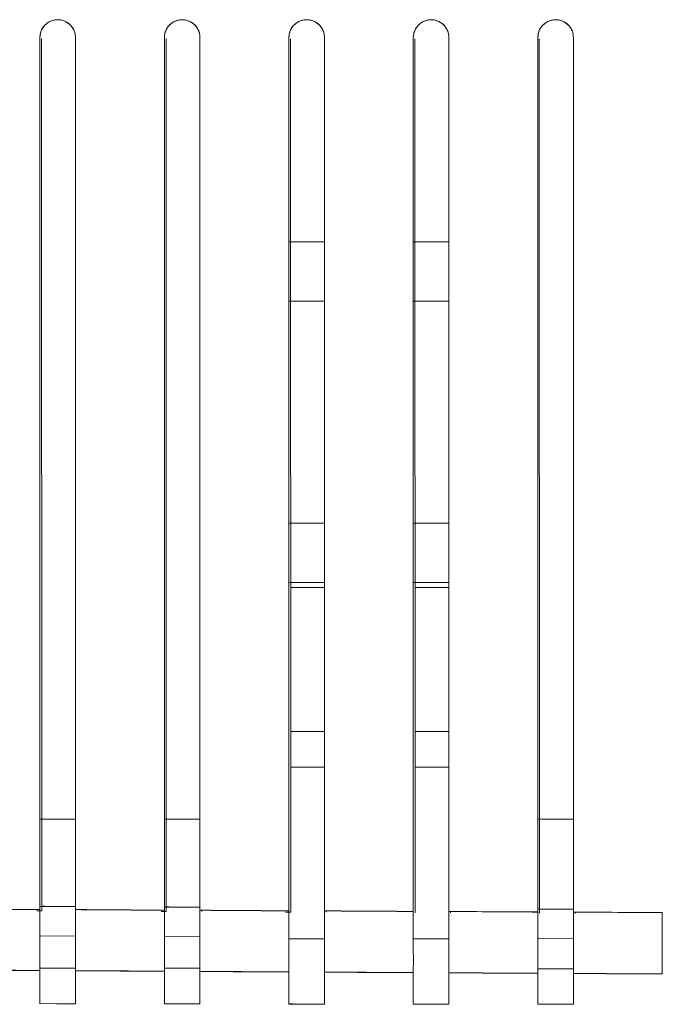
# Model space of a CAD drawing. Header units: millimetres. Extents: x 19 to 844, y 7 to 552.
# Tile 54 of 175: x 133 to 142, y 222 to 235. Entities that reach past the tile are written whole.
import ezdxf

# ---------------------------------------------------------------- set-up
doc = ezdxf.new("R2010")
doc.units = ezdxf.units.MM
doc.linetypes.add('PHANTOM', pattern=[12.7, 6.35, -1.27, 1.27, -1.27, 1.27, -1.27])

msp = doc.modelspace()

# ---------------------------------------------------------------- linework, layer by layer
at = {"color": 7, "linetype": 'Continuous', "lineweight": 15}
for p, q in [((133.368, 235.092), (133.368, 223.312)), ((133.368, 235.092), (133.368, 223.312)), ((133.368, 223.313), (133.368, 235.092)), ((133.39, 235.076), (133.395, 223.296)), ((133.848, 223.313), (133.848, 235.092)), ((133.848, 223.313), (133.848, 235.092)), ((133.848, 235.092), (133.848, 223.312)), ((135.048, 235.092), (135.048, 223.303)), ((135.048, 235.092), (135.048, 223.303)), ((135.048, 223.304), (135.048, 235.092)), ((135.07, 235.076), (135.074, 223.287)), ((135.528, 223.304), (135.528, 235.092)), ((135.528, 223.304), (135.528, 235.092)), ((135.528, 235.092), (135.528, 223.303)), ((136.728, 235.092), (136.728, 223.295)), ((136.728, 235.092), (136.728, 223.295)), ((136.728, 223.296), (136.728, 235.092)), ((136.749, 235.075), (136.753, 223.278)), ((137.208, 223.295), (137.208, 235.092)), ((137.208, 223.295), (137.208, 235.092)), ((137.208, 235.092), (137.208, 223.295)), ((138.408, 235.092), (138.408, 223.287)), ((138.408, 235.092), (138.408, 223.287)), ((138.408, 223.288), (138.408, 235.092)), ((138.428, 235.074), (138.432, 223.269)), ((138.888, 223.287), (138.888, 235.092)), ((138.888, 223.287), (138.888, 235.092)), ((138.888, 235.092), (138.888, 223.287)), ((140.088, 235.092), (140.088, 223.279)), ((140.088, 235.092), (140.088, 223.279)), ((140.088, 223.28), (140.088, 235.092)), ((140.107, 235.074), (140.111, 223.261)), ((140.568, 223.279), (140.568, 235.092)), ((140.568, 223.279), (140.568, 235.092)), ((140.568, 235.092), (140.568, 223.279)), ((136.728, 232.332), (137.208, 232.332)), ((138.408, 232.332), (138.888, 232.332)), ((137.208, 231.532), (136.728, 231.532)), ((138.888, 231.532), (138.408, 231.532)), ((136.728, 228.532), (137.208, 228.532)), ((138.408, 228.532), (138.888, 228.532)), ((137.208, 227.732), (136.728, 227.732)), ((138.888, 227.732), (138.408, 227.732)), ((137.208, 227.665), (136.751, 227.665)), ((138.888, 227.665), (138.431, 227.665)), ((137.208, 225.718), (136.752, 225.718)), ((138.888, 225.718), (138.431, 225.718)), ((136.752, 225.238), (137.208, 225.238)), ((138.432, 225.238), (138.888, 225.238)), ((133.368, 224.532), (133.848, 224.532)), ((135.048, 224.532), (135.528, 224.532)), ((140.088, 224.532), (140.568, 224.532)), ((133.395, 223.296), (133.325, 223.297)), ((133.395, 223.36), (133.433, 223.359)), ((135.074, 223.35), (135.111, 223.35)), ((135.554, 223.287), (135.554, 223.304)), ((137.208, 223.079), (137.208, 223.339)), ((137.233, 223.278), (137.233, 223.295)), ((138.888, 223.073), (138.888, 223.33)), ((135.074, 223.287), (135.005, 223.287)), ((136.753, 223.278), (136.684, 223.278)), ((136.728, 223.278), (136.728, 223.048)), ((138.408, 223.269), (138.408, 223.089)), ((138.912, 223.269), (138.912, 223.287)), ((140.591, 223.26), (140.591, 223.279)), ((136.728, 222.919), (137.208, 222.919)), ((138.408, 222.917), (138.888, 222.917)), ((140.092, 222.931), (140.092, 222.923)), ((133.368, 222.523), (133.848, 222.522)), ((135.048, 222.52), (135.528, 222.52)), ((140.088, 222.514), (140.568, 222.514)), ((133.368, 222.49), (133.368, 222.488)), ((135.048, 222.48), (135.048, 222.478)), ((136.728, 222.47), (136.728, 222.468)), ((138.408, 222.461), (138.408, 222.459)), ((140.088, 222.452), (140.088, 222.45)), ((141.768, 222.443), (141.768, 222.442)), ((133.368, 222.042), (133.848, 222.041)), ((135.048, 222.04), (135.528, 222.039)), ((137.208, 222.037), (136.728, 222.037)), ((138.888, 222.035), (138.408, 222.035)), ((140.088, 222.036), (140.088, 222.034)), ((140.088, 222.034), (140.568, 222.033))]:
    msp.add_line(p, q, dxfattribs=at)
at = {"color": 8, "linetype": 'PHANTOM', "lineweight": 0}
for p, q in [((133.368, 222.958), (133.848, 222.955)), ((135.048, 222.948), (135.528, 222.946)), ((140.088, 222.921), (140.568, 222.918))]:
    msp.add_line(p, q, dxfattribs=at)
at = {"color": 7, "linetype": 'Continuous', "lineweight": 15}
for points, knots in [([(133.848, 235.092), (133.848, 235.103), (133.847, 235.124), (133.841, 235.155), (133.832, 235.184), (133.818, 235.211), (133.8, 235.237), (133.776, 235.264), (133.743, 235.291), (133.702, 235.314), (133.656, 235.329), (133.609, 235.334), (133.562, 235.329), (133.517, 235.315), (133.475, 235.292), (133.427, 235.253), (133.378, 235.187), (133.372, 235.124), (133.368, 235.092)], [0, 0, 0, 0, 0.0429779, 0.0843712, 0.1249033, 0.1653433, 0.2064652, 0.2490052, 0.3122444, 0.3745074, 0.436949, 0.4997607, 0.5624837, 0.6250265, 0.6873339, 0.7506588, 0.8748623, 1, 1, 1, 1]), ([(133.848, 235.092), (133.848, 235.103), (133.847, 235.124), (133.841, 235.155), (133.832, 235.184), (133.818, 235.211), (133.8, 235.237), (133.776, 235.264), (133.743, 235.291), (133.702, 235.314), (133.656, 235.329), (133.609, 235.334), (133.562, 235.329), (133.517, 235.315), (133.475, 235.292), (133.427, 235.253), (133.378, 235.187), (133.372, 235.124), (133.368, 235.092)], [0, 0, 0, 0, 0.0429779, 0.0843712, 0.1249033, 0.1653433, 0.2064652, 0.2490052, 0.3122444, 0.3745074, 0.436949, 0.4997607, 0.5624837, 0.6250265, 0.6873339, 0.7506588, 0.8748623, 1, 1, 1, 1]), ([(133.368, 235.092), (133.369, 235.102), (133.369, 235.122), (133.375, 235.152), (133.385, 235.181), (133.398, 235.209), (133.415, 235.236), (133.436, 235.26), (133.459, 235.281), (133.486, 235.299), (133.514, 235.313), (133.545, 235.324), (133.577, 235.33), (133.622, 235.333), (133.695, 235.322), (133.772, 235.276), (133.822, 235.207), (133.845, 235.148), (133.847, 235.109), (133.848, 235.092)], [0, 0, 0, 0, 0.0402524, 0.0807878, 0.1216081, 0.1627153, 0.2041114, 0.2457981, 0.2877774, 0.330051, 0.3726207, 0.4154882, 0.4586551, 0.5021232, 0.595261, 0.7510136, 0.8466517, 0.9296568, 1, 1, 1, 1]), ([(135.528, 235.092), (135.528, 235.103), (135.527, 235.124), (135.521, 235.155), (135.512, 235.184), (135.498, 235.211), (135.48, 235.237), (135.456, 235.264), (135.423, 235.291), (135.382, 235.314), (135.337, 235.329), (135.289, 235.334), (135.242, 235.329), (135.197, 235.315), (135.155, 235.292), (135.107, 235.253), (135.058, 235.187), (135.052, 235.124), (135.048, 235.092)], [0, 0, 0, 0, 0.042974, 0.084364, 0.124893, 0.165331, 0.20645, 0.248987, 0.312221, 0.374477, 0.436925, 0.49975, 0.562491, 0.625044, 0.687355, 0.750688, 0.874877, 1, 1, 1, 1]), ([(135.528, 235.092), (135.528, 235.103), (135.527, 235.124), (135.521, 235.155), (135.512, 235.184), (135.498, 235.211), (135.48, 235.237), (135.456, 235.264), (135.423, 235.291), (135.382, 235.314), (135.337, 235.329), (135.289, 235.334), (135.242, 235.329), (135.197, 235.315), (135.155, 235.292), (135.107, 235.253), (135.058, 235.187), (135.052, 235.124), (135.048, 235.092)], [0, 0, 0, 0, 0.042974, 0.084364, 0.124893, 0.165331, 0.20645, 0.248987, 0.312221, 0.374477, 0.436925, 0.49975, 0.562491, 0.625044, 0.687355, 0.750688, 0.874877, 1, 1, 1, 1]), ([(135.048, 235.092), (135.049, 235.102), (135.049, 235.122), (135.056, 235.153), (135.065, 235.182), (135.079, 235.21), (135.096, 235.236), (135.116, 235.26), (135.14, 235.281), (135.166, 235.299), (135.195, 235.314), (135.225, 235.324), (135.257, 235.33), (135.303, 235.333), (135.376, 235.322), (135.453, 235.275), (135.502, 235.207), (135.525, 235.147), (135.527, 235.109), (135.528, 235.092)], [0, 0, 0, 0, 0.040625, 0.081465, 0.122522, 0.163797, 0.205294, 0.247013, 0.288956, 0.331125, 0.373523, 0.41615, 0.459009, 0.502101, 0.599232, 0.751054, 0.847748, 0.930741, 1, 1, 1, 1]), ([(137.208, 235.092), (137.208, 235.103), (137.207, 235.124), (137.201, 235.155), (137.192, 235.184), (137.178, 235.211), (137.16, 235.237), (137.136, 235.264), (137.103, 235.291), (137.062, 235.314), (137.017, 235.329), (136.969, 235.334), (136.922, 235.329), (136.877, 235.315), (136.835, 235.292), (136.787, 235.253), (136.738, 235.187), (136.732, 235.124), (136.728, 235.092)], [0, 0, 0, 0, 0.04297, 0.084357, 0.124884, 0.16532, 0.206437, 0.248971, 0.312199, 0.374447, 0.4369, 0.499737, 0.562495, 0.625056, 0.68737, 0.750712, 0.874888, 1, 1, 1, 1]), ([(137.208, 235.092), (137.208, 235.103), (137.207, 235.124), (137.201, 235.155), (137.192, 235.184), (137.178, 235.211), (137.16, 235.237), (137.136, 235.264), (137.103, 235.291), (137.062, 235.314), (137.017, 235.329), (136.969, 235.334), (136.922, 235.329), (136.877, 235.315), (136.835, 235.292), (136.787, 235.253), (136.738, 235.187), (136.732, 235.124), (136.728, 235.092)], [0, 0, 0, 0, 0.04297, 0.084357, 0.124884, 0.16532, 0.206437, 0.248971, 0.312199, 0.374447, 0.4369, 0.499737, 0.562495, 0.625056, 0.68737, 0.750712, 0.874888, 1, 1, 1, 1]), ([(136.728, 235.092), (136.729, 235.102), (136.729, 235.123), (136.736, 235.153), (136.745, 235.183), (136.759, 235.211), (136.776, 235.237), (136.797, 235.261), (136.821, 235.282), (136.847, 235.3), (136.875, 235.314), (136.906, 235.324), (136.937, 235.331), (136.984, 235.333), (137.057, 235.322), (137.134, 235.274), (137.183, 235.206), (137.205, 235.147), (137.207, 235.109), (137.208, 235.092)], [0, 0, 0, 0, 0.0409963, 0.08214, 0.1234331, 0.1648773, 0.2064746, 0.2482268, 0.2901356, 0.332203, 0.3744306, 0.4168202, 0.4593736, 0.5020925, 0.602374, 0.7510886, 0.8489902, 0.931975, 1, 1, 1, 1]), ([(138.888, 235.092), (138.888, 235.103), (138.887, 235.124), (138.881, 235.155), (138.872, 235.184), (138.858, 235.211), (138.84, 235.237), (138.816, 235.264), (138.783, 235.291), (138.742, 235.314), (138.697, 235.329), (138.649, 235.334), (138.602, 235.329), (138.557, 235.315), (138.515, 235.292), (138.467, 235.253), (138.418, 235.187), (138.412, 235.124), (138.408, 235.092)], [0, 0, 0, 0, 0.042966, 0.08435, 0.124875, 0.165309, 0.206424, 0.248955, 0.312178, 0.374418, 0.436875, 0.499721, 0.562494, 0.625064, 0.687381, 0.75073, 0.874897, 1, 1, 1, 1]), ([(138.888, 235.092), (138.888, 235.103), (138.887, 235.124), (138.881, 235.155), (138.872, 235.184), (138.858, 235.211), (138.84, 235.237), (138.816, 235.264), (138.783, 235.291), (138.742, 235.314), (138.697, 235.329), (138.649, 235.334), (138.602, 235.329), (138.557, 235.315), (138.515, 235.292), (138.467, 235.253), (138.418, 235.187), (138.412, 235.124), (138.408, 235.092)], [0, 0, 0, 0, 0.042966, 0.08435, 0.124875, 0.165309, 0.206424, 0.248955, 0.312178, 0.374418, 0.436875, 0.499721, 0.562494, 0.625064, 0.687381, 0.75073, 0.874897, 1, 1, 1, 1]), ([(138.408, 235.092), (138.409, 235.102), (138.41, 235.123), (138.416, 235.154), (138.426, 235.183), (138.44, 235.212), (138.457, 235.238), (138.478, 235.262), (138.501, 235.282), (138.528, 235.3), (138.556, 235.314), (138.586, 235.324), (138.617, 235.331), (138.664, 235.333), (138.738, 235.321), (138.815, 235.273), (138.863, 235.206), (138.885, 235.146), (138.887, 235.109), (138.888, 235.092)], [0, 0, 0, 0, 0.041366, 0.082813, 0.124341, 0.165954, 0.207653, 0.249439, 0.291314, 0.333281, 0.37534, 0.417495, 0.459745, 0.502095, 0.604924, 0.75112, 0.850415, 0.933392, 1, 1, 1, 1]), ([(140.568, 235.092), (140.568, 235.103), (140.567, 235.124), (140.561, 235.155), (140.552, 235.184), (140.538, 235.211), (140.52, 235.237), (140.496, 235.264), (140.463, 235.291), (140.422, 235.314), (140.377, 235.329), (140.329, 235.334), (140.282, 235.329), (140.237, 235.315), (140.195, 235.292), (140.147, 235.253), (140.098, 235.187), (140.092, 235.124), (140.088, 235.092)], [0, 0, 0, 0, 0.042962, 0.084344, 0.124867, 0.165299, 0.206411, 0.24894, 0.312157, 0.374389, 0.43685, 0.499704, 0.56249, 0.625067, 0.687388, 0.750745, 0.874904, 1, 1, 1, 1]), ([(140.568, 235.092), (140.568, 235.103), (140.567, 235.124), (140.561, 235.155), (140.552, 235.184), (140.538, 235.211), (140.52, 235.237), (140.496, 235.264), (140.463, 235.291), (140.422, 235.314), (140.377, 235.329), (140.329, 235.334), (140.282, 235.329), (140.237, 235.315), (140.195, 235.292), (140.147, 235.253), (140.098, 235.187), (140.092, 235.124), (140.088, 235.092)], [0, 0, 0, 0, 0.042962, 0.084344, 0.124867, 0.165299, 0.206411, 0.24894, 0.312157, 0.374389, 0.43685, 0.499704, 0.56249, 0.625067, 0.687388, 0.750745, 0.874904, 1, 1, 1, 1]), ([(140.088, 235.092), (140.089, 235.102), (140.09, 235.123), (140.096, 235.154), (140.106, 235.184), (140.12, 235.212), (140.137, 235.238), (140.158, 235.262), (140.182, 235.283), (140.208, 235.3), (140.237, 235.314), (140.267, 235.324), (140.298, 235.331), (140.345, 235.333), (140.418, 235.321), (140.495, 235.273), (140.544, 235.205), (140.565, 235.145), (140.567, 235.108), (140.568, 235.092)], [0, 0, 0, 0, 0.041735, 0.083483, 0.125246, 0.167027, 0.208826, 0.250647, 0.29249, 0.334357, 0.37625, 0.418171, 0.460122, 0.502105, 0.607036, 0.75115, 0.852067, 0.935039, 1, 1, 1, 1]), ([(133.368, 222.49), (133.368, 222.492), (133.368, 222.496), (133.368, 222.508), (133.368, 222.524), (133.368, 222.546), (133.368, 222.583), (133.369, 222.648), (133.368, 222.74), (133.368, 222.837), (133.368, 222.927), (133.368, 223.022), (133.368, 223.119), (133.368, 223.216), (133.368, 223.281), (133.368, 223.313)], [0, 0, 0, 0, 0.0483645, 0.0979844, 0.1487639, 0.200589, 0.2533278, 0.3699344, 0.5020808, 0.5876977, 0.6731649, 0.7577651, 0.8408232, 0.9217371, 1, 1, 1, 1]), ([(133.848, 223.312), (133.848, 223.293), (133.848, 223.254), (133.848, 223.196), (133.848, 223.137), (133.848, 223.078), (133.848, 223.019), (133.848, 222.962), (133.848, 222.906), (133.848, 222.852), (133.848, 222.801), (133.848, 222.732), (133.848, 222.648), (133.848, 222.578), (133.848, 222.515), (133.848, 222.498), (133.848, 222.487)], [0, 0, 0, 0, 0.047141, 0.095261, 0.144255, 0.194007, 0.244386, 0.295253, 0.346456, 0.397842, 0.449252, 0.500526, 0.617205, 0.748425, 0.822091, 1, 1, 1, 1]), ([(135.048, 222.48), (135.048, 222.482), (135.048, 222.486), (135.048, 222.497), (135.048, 222.514), (135.048, 222.535), (135.048, 222.572), (135.049, 222.637), (135.048, 222.73), (135.048, 222.827), (135.048, 222.917), (135.048, 223.012), (135.048, 223.11), (135.048, 223.208), (135.048, 223.272), (135.048, 223.304)], [0, 0, 0, 0, 0.048336, 0.097938, 0.14871, 0.200539, 0.253291, 0.370071, 0.502066, 0.587657, 0.673115, 0.75772, 0.840791, 0.921721, 1, 1, 1, 1]), ([(135.528, 223.303), (135.528, 223.284), (135.528, 223.245), (135.528, 223.187), (135.528, 223.128), (135.528, 223.068), (135.528, 223.01), (135.528, 222.952), (135.528, 222.896), (135.528, 222.842), (135.528, 222.791), (135.528, 222.722), (135.528, 222.638), (135.528, 222.568), (135.528, 222.505), (135.528, 222.488), (135.528, 222.477)], [0, 0, 0, 0, 0.047138, 0.095257, 0.144253, 0.194008, 0.244391, 0.295261, 0.346468, 0.397855, 0.449263, 0.500531, 0.617164, 0.748426, 0.820206, 1, 1, 1, 1]), ([(136.728, 222.47), (136.728, 222.472), (136.728, 222.475), (136.728, 222.483), (136.728, 222.495), (136.728, 222.511), (136.728, 222.529), (136.728, 222.564), (136.729, 222.627), (136.728, 222.72), (136.728, 222.818), (136.728, 222.908), (136.728, 223.003), (136.728, 223.101), (136.728, 223.199), (136.728, 223.264), (136.728, 223.296)], [0, 0, 0, 0, 0.040168, 0.081233, 0.123141, 0.165832, 0.209234, 0.253269, 0.37022, 0.50206, 0.587623, 0.673072, 0.757679, 0.840761, 0.921706, 1, 1, 1, 1]), ([(137.208, 223.295), (137.208, 223.276), (137.208, 223.237), (137.208, 223.178), (137.208, 223.119), (137.208, 223.059), (137.208, 223.001), (137.208, 222.943), (137.208, 222.886), (137.208, 222.832), (137.208, 222.781), (137.208, 222.712), (137.208, 222.628), (137.208, 222.558), (137.208, 222.495), (137.208, 222.479), (137.208, 222.467)], [0, 0, 0, 0, 0.047135, 0.095253, 0.144251, 0.19401, 0.244397, 0.295271, 0.34648, 0.397868, 0.449274, 0.500538, 0.617126, 0.748429, 0.818292, 1, 1, 1, 1]), ([(138.408, 222.461), (138.408, 222.462), (138.408, 222.465), (138.408, 222.474), (138.408, 222.486), (138.408, 222.501), (138.408, 222.52), (138.408, 222.554), (138.409, 222.618), (138.408, 222.711), (138.408, 222.808), (138.408, 222.899), (138.408, 222.994), (138.408, 223.092), (138.408, 223.19), (138.408, 223.256), (138.408, 223.288)], [0, 0, 0, 0, 0.040145, 0.081193, 0.123093, 0.165781, 0.209188, 0.253234, 0.370357, 0.502044, 0.587582, 0.673022, 0.757634, 0.840728, 0.92169, 1, 1, 1, 1]), ([(138.888, 223.287), (138.888, 223.267), (138.888, 223.229), (138.888, 223.17), (138.888, 223.11), (138.888, 223.051), (138.888, 222.992), (138.888, 222.934), (138.888, 222.877), (138.888, 222.823), (138.888, 222.771), (138.888, 222.702), (138.888, 222.618), (138.888, 222.549), (138.888, 222.486), (138.888, 222.47), (138.888, 222.458)], [0, 0, 0, 0, 0.047132, 0.095251, 0.144251, 0.194013, 0.244404, 0.295282, 0.346494, 0.397882, 0.449286, 0.500545, 0.617091, 0.748433, 0.816363, 1, 1, 1, 1]), ([(140.088, 222.452), (140.088, 222.453), (140.088, 222.456), (140.088, 222.465), (140.088, 222.476), (140.088, 222.491), (140.088, 222.51), (140.088, 222.545), (140.089, 222.608), (140.088, 222.701), (140.088, 222.799), (140.088, 222.89), (140.088, 222.985), (140.088, 223.084), (140.088, 223.182), (140.088, 223.248), (140.088, 223.28)], [0, 0, 0, 0, 0.040122, 0.081154, 0.123044, 0.165729, 0.209139, 0.253194, 0.370491, 0.502026, 0.58754, 0.672971, 0.757588, 0.840695, 0.921673, 1, 1, 1, 1]), ([(140.568, 223.279), (140.568, 223.259), (140.568, 223.22), (140.568, 223.162), (140.568, 223.102), (140.568, 223.042), (140.568, 222.983), (140.568, 222.925), (140.568, 222.868), (140.568, 222.814), (140.568, 222.762), (140.568, 222.693), (140.568, 222.609), (140.568, 222.535), (140.568, 222.488), (140.568, 222.46), (140.568, 222.453), (140.568, 222.449)], [0, 0, 0, 0, 0.047105, 0.095199, 0.144176, 0.193916, 0.244286, 0.295143, 0.346334, 0.3977, 0.449079, 0.500309, 0.616791, 0.748075, 0.835081, 0.91923, 1, 1, 1, 1]), ([(141.768, 222.443), (141.768, 222.444), (141.768, 222.447), (141.768, 222.456), (141.768, 222.467), (141.768, 222.482), (141.768, 222.501), (141.768, 222.536), (141.769, 222.599), (141.768, 222.692), (141.768, 222.79), (141.768, 222.881), (141.768, 222.977), (141.768, 223.076), (141.768, 223.174), (141.768, 223.24), (141.768, 223.272)], [0, 0, 0, 0, 0.040101, 0.081118, 0.122998, 0.165681, 0.209095, 0.25316, 0.37063, 0.502011, 0.587501, 0.672924, 0.757543, 0.840662, 0.921657, 1, 1, 1, 1]), ([(136.728, 222.919), (136.768, 222.919), (136.848, 222.919), (136.968, 222.919), (137.088, 222.919), (137.168, 222.919), (137.208, 222.919)], [0, 0, 0, 0, 0.249866, 0.49981, 0.749849, 1, 1, 1, 1]), ([(138.408, 222.917), (138.448, 222.917), (138.528, 222.917), (138.648, 222.917), (138.768, 222.917), (138.848, 222.917), (138.888, 222.917)], [0, 0, 0, 0, 0.24987, 0.499817, 0.749855, 1, 1, 1, 1]), ([(132.168, 222.497), (132.268, 222.497), (132.467, 222.496), (132.772, 222.494), (133.072, 222.492), (133.273, 222.491), (133.368, 222.49)], [0, 0, 0, 0, 0.248196, 0.498575, 0.76262, 1, 1, 1, 1]), ([(133.368, 222.041), (133.368, 222.115), (133.368, 222.261), (133.368, 222.414), (133.368, 222.49)], [0, 0, 0, 0, 0.500084, 1, 1, 1, 1]), ([(133.848, 222.487), (133.948, 222.487), (134.147, 222.486), (134.452, 222.484), (134.752, 222.482), (134.953, 222.481), (135.048, 222.48)], [0, 0, 0, 0, 0.248224, 0.498606, 0.762655, 1, 1, 1, 1]), ([(133.848, 222.487), (133.848, 222.411), (133.848, 222.259), (133.848, 222.114), (133.848, 222.041)], [0, 0, 0, 0, 0.500021, 1, 1, 1, 1]), ([(135.048, 222.039), (135.048, 222.111), (135.048, 222.255), (135.048, 222.405), (135.048, 222.48)], [0, 0, 0, 0, 0.50008, 1, 1, 1, 1]), ([(135.528, 222.477), (135.628, 222.477), (135.827, 222.476), (136.132, 222.474), (136.432, 222.472), (136.633, 222.471), (136.728, 222.47)], [0, 0, 0, 0, 0.248251, 0.498637, 0.76269, 1, 1, 1, 1]), ([(135.528, 222.477), (135.528, 222.403), (135.528, 222.254), (135.528, 222.11), (135.528, 222.039)], [0, 0, 0, 0, 0.5000202, 1, 1, 1, 1]), ([(136.728, 222.037), (136.728, 222.108), (136.728, 222.25), (136.728, 222.397), (136.728, 222.47)], [0, 0, 0, 0, 0.500083, 1, 1, 1, 1]), ([(137.208, 222.468), (137.308, 222.467), (137.507, 222.466), (137.812, 222.465), (138.112, 222.463), (138.313, 222.462), (138.408, 222.461)], [0, 0, 0, 0, 0.248277, 0.498667, 0.762724, 1, 1, 1, 1]), ([(137.208, 222.468), (137.208, 222.394), (137.208, 222.248), (137.208, 222.107), (137.208, 222.037)], [0, 0, 0, 0, 0.500027, 1, 1, 1, 1]), ([(138.408, 222.035), (138.408, 222.105), (138.408, 222.244), (138.408, 222.389), (138.408, 222.461)], [0, 0, 0, 0, 0.500079, 1, 1, 1, 1]), ([(138.888, 222.459), (138.988, 222.458), (139.187, 222.457), (139.492, 222.455), (139.793, 222.454), (139.993, 222.452), (140.088, 222.452)], [0, 0, 0, 0, 0.248303, 0.498697, 0.762758, 1, 1, 1, 1]), ([(138.888, 222.458), (138.888, 222.386), (138.888, 222.243), (138.888, 222.104), (138.888, 222.035)], [0, 0, 0, 0, 0.5000251, 1, 1, 1, 1]), ([(140.088, 222.034), (140.088, 222.103), (140.088, 222.24), (140.088, 222.382), (140.088, 222.452)], [0, 0, 0, 0, 0.503319, 1, 1, 1, 1]), ([(140.568, 222.45), (140.668, 222.449), (140.867, 222.448), (141.172, 222.446), (141.473, 222.445), (141.673, 222.444), (141.768, 222.443)], [0, 0, 0, 0, 0.248333, 0.49873, 0.762793, 1, 1, 1, 1]), ([(140.568, 222.449), (140.568, 222.38), (140.568, 222.239), (140.568, 222.102), (140.568, 222.033)], [0, 0, 0, 0, 0.496394, 1, 1, 1, 1]), ([(133.593, 222.041), (133.598, 222.041), (133.683, 222.041), (133.769, 222.041), (133.849, 222.041)], [0, 0, 0, 0, 0.06136, 1, 1, 1, 1]), ([(135.272, 222.039), (135.277, 222.039), (135.363, 222.039), (135.449, 222.039), (135.529, 222.039)], [0, 0, 0, 0, 0.06425, 1, 1, 1, 1]), ([(136.728, 222.038), (136.808, 222.037), (136.968, 222.037), (137.129, 222.037), (137.209, 222.037)], [0, 0, 0, 0, 0.499784, 1, 1, 1, 1]), ([(138.408, 222.036), (138.488, 222.036), (138.648, 222.035), (138.809, 222.035), (138.889, 222.035)], [0, 0, 0, 0, 0.499801, 1, 1, 1, 1]), ([(140.088, 222.034), (140.168, 222.034), (140.328, 222.034), (140.489, 222.034), (140.569, 222.033)], [0, 0, 0, 0, 0.499797, 1, 1, 1, 1])]:
    msp.add_open_spline(points, degree=3, knots=knots, dxfattribs=at)
for points in [[(132.168, 223.321), (132.569, 223.318), (132.969, 223.315), (133.368, 223.312)], [(132.168, 223.321), (132.569, 223.318), (132.969, 223.315), (133.368, 223.312)], [(133.848, 223.313), (134.249, 223.309), (134.649, 223.306), (135.048, 223.303)], [(133.848, 223.313), (134.249, 223.309), (134.649, 223.306), (135.048, 223.303)], [(135.528, 223.304), (135.929, 223.301), (136.329, 223.298), (136.728, 223.295)], [(135.528, 223.304), (135.929, 223.301), (136.329, 223.298), (136.728, 223.295)], [(137.208, 223.295), (137.609, 223.293), (138.009, 223.29), (138.408, 223.287)], [(137.208, 223.295), (137.609, 223.293), (138.009, 223.29), (138.408, 223.287)], [(138.888, 223.287), (139.289, 223.285), (139.689, 223.282), (140.088, 223.279)], [(138.888, 223.287), (139.289, 223.285), (139.689, 223.282), (140.088, 223.279)], [(140.568, 223.279), (140.969, 223.277), (141.369, 223.274), (141.768, 223.271)], [(140.568, 223.279), (140.969, 223.277), (141.369, 223.274), (141.768, 223.271)]]:
    msp.add_open_spline(points, degree=3, dxfattribs=at)
at = {"color": 8, "linetype": 'PHANTOM', "lineweight": 0}
for points, knots in [([(133.368, 223.313), (133.168, 223.314), (132.768, 223.317), (132.368, 223.319), (132.168, 223.321)], [0, 0, 0, 0, 0.499867, 1, 1, 1, 1]), ([(132.168, 222.497), (132.252, 222.496), (132.452, 222.495), (132.768, 222.493), (133.085, 222.491), (133.285, 222.49), (133.368, 222.49)], [0, 0, 0, 0, 0.2084262, 0.4999994, 0.7917395, 1, 1, 1, 1]), ([(133.848, 222.487), (133.932, 222.486), (134.132, 222.485), (134.448, 222.483), (134.765, 222.481), (134.965, 222.48), (135.048, 222.48)], [0, 0, 0, 0, 0.208423, 0.4999994, 0.7917374, 1, 1, 1, 1]), ([(135.528, 222.477), (135.612, 222.477), (135.812, 222.475), (136.128, 222.473), (136.445, 222.472), (136.645, 222.47), (136.728, 222.47)], [0, 0, 0, 0, 0.20842, 0.499999, 0.791735, 1, 1, 1, 1]), ([(137.208, 222.467), (137.292, 222.467), (137.492, 222.466), (137.808, 222.464), (138.125, 222.462), (138.325, 222.461), (138.408, 222.461)], [0, 0, 0, 0, 0.208417, 0.499999, 0.791733, 1, 1, 1, 1]), ([(138.888, 222.458), (138.972, 222.458), (139.172, 222.457), (139.488, 222.455), (139.805, 222.453), (140.005, 222.452), (140.088, 222.452)], [0, 0, 0, 0, 0.208413, 0.499999, 0.791731, 1, 1, 1, 1]), ([(140.568, 222.449), (140.652, 222.449), (140.852, 222.448), (141.168, 222.446), (141.485, 222.444), (141.685, 222.443), (141.768, 222.443)], [0, 0, 0, 0, 0.2084102, 0.4999995, 0.7917291, 1, 1, 1, 1])]:
    msp.add_open_spline(points, degree=3, knots=knots, dxfattribs=at)
for points in [[(133.368, 223.356), (133.528, 223.355), (133.688, 223.355), (133.848, 223.354)], [(135.048, 223.304), (134.648, 223.307), (134.248, 223.309), (133.848, 223.312)], [(135.048, 223.347), (135.208, 223.346), (135.368, 223.345), (135.528, 223.344)], [(136.728, 223.296), (136.328, 223.298), (135.928, 223.301), (135.528, 223.303)], [(138.408, 223.288), (138.008, 223.29), (137.608, 223.292), (137.208, 223.295)], [(140.088, 223.32), (140.248, 223.319), (140.408, 223.318), (140.568, 223.317)], [(140.088, 223.28), (139.688, 223.282), (139.288, 223.284), (138.888, 223.287)], [(141.768, 223.272), (141.368, 223.274), (140.968, 223.276), (140.568, 223.279)]]:
    msp.add_open_spline(points, degree=3, dxfattribs=at)

doc.saveas('drawing.dxf')
